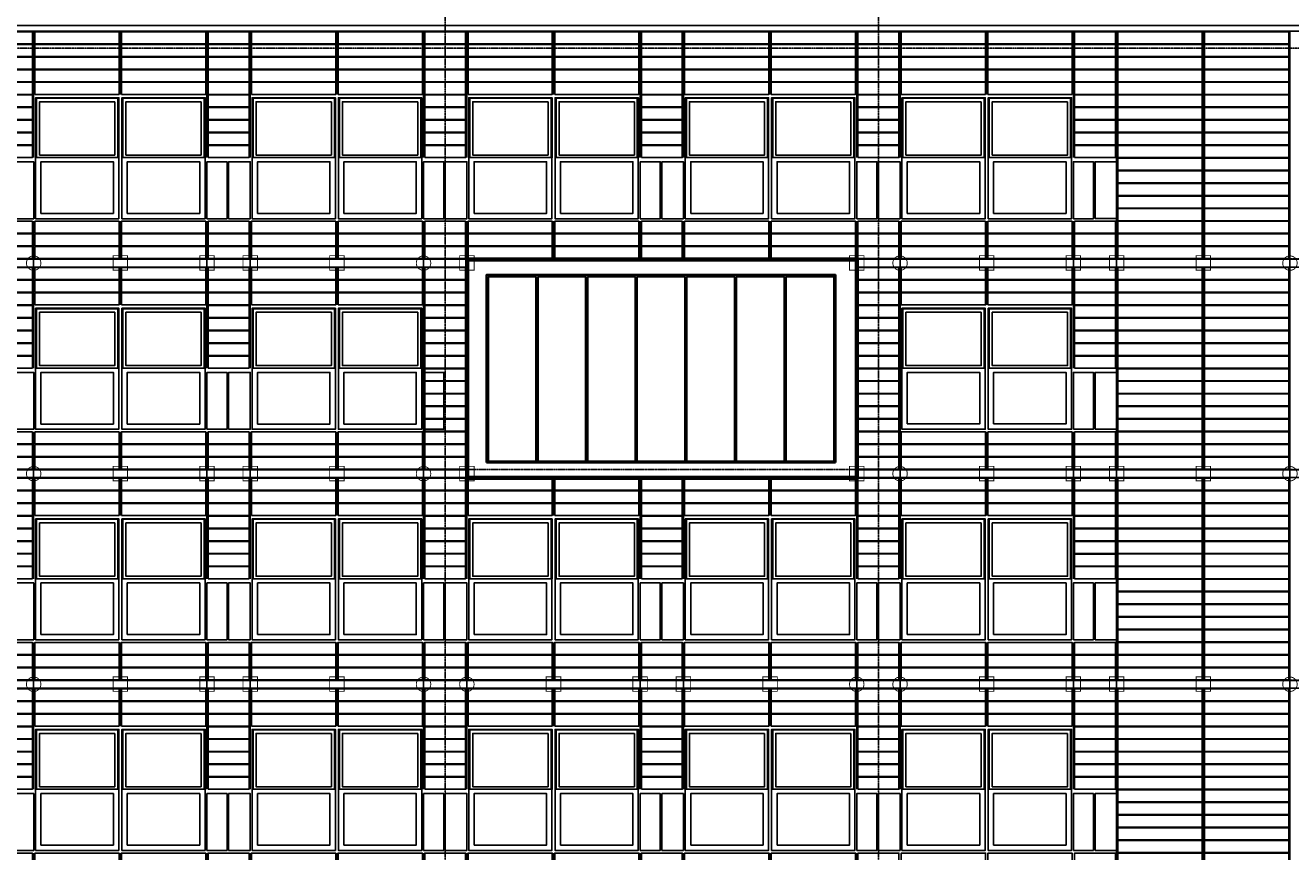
# Model space of a CAD drawing. Header units: millimetres. Extents: x -89870 to 271682, y -14857 to 84958.
# Tile 27 of 31: x 31321 to 52353, y 24698 to 38434. Entities that reach past the tile are written whole.
import ezdxf
from ezdxf.xclip import XClip

# ---------------------------------------------------------------- set-up
doc = ezdxf.new("R2010")
doc.units = ezdxf.units.MM
doc.header["$XCLIPFRAME"] = 0
doc.linetypes.add('DASHDOT', pattern=[25.4, 12.7, -6.35, 0, -6.35])
doc.linetypes.add('GESTRICHELTX2', pattern=[0.3, 0.2, -0.1])
for name, color, linetype in [('alu uprof', 3, 'Continuous'), ('alu vprof', 3, 'Continuous'), ('beugels', 3, 'Continuous'), ('keramiek', 1, 'Continuous'), ('kozijn', 2, 'Continuous'), ('maat', 1, 'Continuous'), ('stramien', 1, 'DASHDOT'), ('van arris', 253, 'Continuous')]:
    doc.layers.add(name, color=color, linetype=linetype)
doc.styles.add('dd', font='ddHelvetica45.ttf')
doc.dimstyles.new('DD-PEIL MAATVOERING', dxfattribs={"dimscale": 18, "dimtxt": 2, "dimasz": 3, "dimexe": 4, "dimexo": 4, "dimgap": 1, "dimtad": 2, "dimjust": 4, "dimtoh": 1, "dimdec": 0, "dimrnd": 1, "dimzin": 12, "dimdsep": 46, "dimtxsty": 'dd', "dimblk1": 'NONE', "dimblk2": 'PEIL +p', "dimsah": 1, "dimcen": 0, "dimse1": 1, "dimse2": 1, "dimsd1": 1, "dimsd2": 1, "dimclrd": 253, "dimclre": 253, "dimclrt": 7, "dimadec": 0, "dimazin": 0, "dimtfac": 1, "dimtdec": 0, "dimtofl": 0, "dimtmove": 0, "dimatfit": 0, "dimldrblk": 'NONE', "dimfxl": 0.5, "dimtfill": 1, "dimtolj": 1, "dimtzin": 0, "dimarcsym": 0})

# ---------------------------------------------------------------- blocks, each defined once
blk = doc.blocks.new('*U131')
at = {"layer": 'stramien', "color": 1, "ltscale": 0.5}
blk.add_lwpolyline([(0, 21501), (0, -21501)], dxfattribs=at)
blk = doc.blocks.new('*U130')
at = {"layer": 'stramien', "color": 0, "linetype": 'ByBlock', "lineweight": -2, "transparency": 16777216}
for p in [(7200, 0), (14400, 0)]:
    blk.add_blockref('*U131', p, dxfattribs=at)
blk = doc.blocks.new('*U58')
at = {"layer": 'keramiek'}
blk.add_lwpolyline([(-700, -100), (700, -100), (700, 100), (-700, 100)], close=True, dxfattribs=at)
blk = doc.blocks.new('*U59')
at = {"layer": 'keramiek', "color": 0, "linetype": 'ByBlock', "lineweight": -2, "transparency": 16777216}
for p in [(0, 210), (1440, 210), (0, 0), (1440, 0)]:
    blk.add_blockref('*U58', p, dxfattribs=at)
blk = doc.blocks.new('*U1')
at = {"layer": 'keramiek'}
blk.add_lwpolyline([(20, -100), (1420, -100), (1420, 100), (20, 100)], close=True, dxfattribs=at)
blk = doc.blocks.new('*U2')
at = {"layer": 'keramiek', "color": 0, "linetype": 'ByBlock', "lineweight": -2, "transparency": 16777216}
for p in [(0, 420), (1440, 420), (0, 210), (1440, 210), (0, 0), (1440, 0)]:
    blk.add_blockref('*U1', p, dxfattribs=at)
blk = doc.blocks.new('*U3')
at = {"layer": 'keramiek'}
blk.add_lwpolyline([(-340, -100), (340, -100), (340, 100), (-340, 100)], close=True, dxfattribs=at)
blk = doc.blocks.new('*U4')
at = {"layer": 'alu uprof', "color": 0, "linetype": 'ByBlock', "lineweight": -2, "transparency": 16777216}
for p in [(0, 420), (0, 210), (0, 0)]:
    blk.add_blockref('*U3', p, dxfattribs=at)
blk = doc.blocks.new('*U5')
at = {"layer": 'keramiek'}
blk.add_lwpolyline([(20, -100), (1420, -100), (1420, 100), (20, 100)], close=True, dxfattribs=at)
blk = doc.blocks.new('*U6')
at = {"layer": 'keramiek', "color": 0, "linetype": 'ByBlock', "lineweight": -2, "transparency": 16777216}
for p in [(0, 420), (1440, 420), (0, 210), (1440, 210), (0, 0), (1440, 0)]:
    blk.add_blockref('*U5', p, dxfattribs=at)
blk = doc.blocks.new('*U7')
at = {"layer": 'keramiek'}
blk.add_lwpolyline([(-340, -100), (340, -100), (340, 100), (-340, 100)], close=True, dxfattribs=at)
blk = doc.blocks.new('*U8')
at = {"layer": 'alu uprof', "color": 0, "linetype": 'ByBlock', "lineweight": -2, "transparency": 16777216}
for p in [(0, 1470), (0, 1260), (0, 1050), (0, 840), (0, 630), (0, 420), (0, 210), (0, 0)]:
    blk.add_blockref('*U7', p, dxfattribs=at)
blk = doc.blocks.new('keramiek N2')
at = {"layer": 'alu uprof'}
for name, p in [('*U8', (20059, 25836)), ('*U4', (20059, 24156))]:
    blk.add_blockref(name, p, dxfattribs=at)
at = {"layer": 'keramiek'}
for name, p in [('*U6', (16819, 26886)), ('*U2', (16819, 24156))]:
    blk.add_blockref(name, p, dxfattribs=at)
blk = doc.blocks.new('*U150')
at = {"layer": 'alu uprof'}
for points in [[(-1610, -1745), (1270, -1745), (1270, -1615), (-1610, -1615)], [(1270, -1745), (1990, -1745), (1990, -1615), (1270, -1615)]]:
    blk.add_lwpolyline(points, close=True, dxfattribs=at)
at = {"layer": 'alu vprof'}
for points in [[(-1610, 1745), (-1610, 75)], [(-1610, 1745), (-1610, 75)], [(-170, 1745), (-170, 1125)], [(1270, 1745), (1270, 75)], [(-1610, -985), (-1610, -1605)], [(-1610, -1605), (-1610, -985)], [(-170, -985), (-170, -1605)], [(1270, -985), (1270, -1605)]]:
    blk.add_lwpolyline(points, dxfattribs=at)
at = {"layer": 'alu uprof'}
blk.add_blockref('keramiek N2', (-18429, -25661), dxfattribs=at)
blk = doc.blocks.new('*U151')
at = {"layer": 'keramiek', "color": 0, "linetype": 'ByBlock', "lineweight": -2, "transparency": 16777216}
for p in [(21600, 7000), (25200, 7000), (28800, 7000), (21600, 3500), (25200, 3500), (28800, 3500), (21600, 0), (25200, 0), (28800, 0)]:
    blk.add_blockref('*U150', p, dxfattribs=at)
blk = doc.blocks.new('*U10')
at = {"layer": 'keramiek'}
blk.add_lwpolyline([(20, -100), (1420, -100), (1420, 100), (20, 100)], close=True, dxfattribs=at)
blk = doc.blocks.new('*U11')
at = {"layer": 'keramiek', "color": 0, "linetype": 'ByBlock', "lineweight": -2, "transparency": 16777216}
for p in [(0, 420), (1440, 420), (0, 210), (1440, 210), (0, 0), (1440, 0)]:
    blk.add_blockref('*U10', p, dxfattribs=at)
blk = doc.blocks.new('*U12')
at = {"layer": 'keramiek'}
blk.add_lwpolyline([(-340, -100), (340, -100), (340, 100), (-340, 100)], close=True, dxfattribs=at)
blk = doc.blocks.new('*U13')
at = {"layer": 'alu uprof', "color": 0, "linetype": 'ByBlock', "lineweight": -2, "transparency": 16777216}
for p in [(0, 420), (0, 210), (0, 0)]:
    blk.add_blockref('*U12', p, dxfattribs=at)
blk = doc.blocks.new('*U14')
at = {"layer": 'keramiek'}
blk.add_lwpolyline([(20, -100), (1420, -100), (1420, 100), (20, 100)], close=True, dxfattribs=at)
blk = doc.blocks.new('*U15')
at = {"layer": 'keramiek', "color": 0, "linetype": 'ByBlock', "lineweight": -2, "transparency": 16777216}
for p in [(0, 840), (1440, 840), (0, 630), (1440, 630), (0, 420), (1440, 420), (0, 210), (1440, 210), (0, 0), (1440, 0)]:
    blk.add_blockref('*U14', p, dxfattribs=at)
blk = doc.blocks.new('*U16')
at = {"layer": 'keramiek'}
blk.add_lwpolyline([(-340, -100), (340, -100), (340, 100), (-340, 100)], close=True, dxfattribs=at)
blk = doc.blocks.new('*U17')
at = {"layer": 'alu uprof', "color": 0, "linetype": 'ByBlock', "lineweight": -2, "transparency": 16777216}
for p in [(0, 1890), (0, 1680), (0, 1470), (0, 1260), (0, 1050), (0, 840), (0, 630), (0, 420), (0, 210), (0, 0)]:
    blk.add_blockref('*U16', p, dxfattribs=at)
blk = doc.blocks.new('keramiek N3')
at = {"layer": 'alu uprof'}
for name, p in [('*U17', (3220, 1780)), ('*U13', (3220, 100))]:
    blk.add_blockref(name, p, dxfattribs=at)
at = {"layer": 'keramiek'}
for name, p in [('*U15', (-20, 2830)), ('*U11', (-20, 100))]:
    blk.add_blockref(name, p, dxfattribs=at)
blk = doc.blocks.new('*U154')
at = {"layer": 'alu uprof'}
for points in [[(-1610, -1745), (1270, -1745), (1270, -1615), (-1610, -1615)], [(1270, -1745), (1990, -1745), (1990, -1615), (1270, -1615)]]:
    blk.add_lwpolyline(points, close=True, dxfattribs=at)
at = {"layer": 'alu vprof'}
for points in [[(-1610, 2165), (-1610, 75)], [(-170, 2165), (-170, 1125)], [(1270, 2165), (1270, 75)], [(-1610, 1745), (-1610, 75)], [(1270, 1745), (1270, 75)], [(-1610, -985), (-1610, -1605)], [(-1610, -1605), (-1610, -985)], [(-170, -985), (-170, -1605)], [(-170, -985), (-170, -1605)], [(1270, -985), (1270, -1605)], [(1270, -985), (1270, -1605)]]:
    blk.add_lwpolyline(points, dxfattribs=at)
at = {"layer": 'beugels', "color": 10}
blk.add_blockref('keramiek N3', (-1590, -1605), dxfattribs=at)
blk = doc.blocks.new('*U155')
at = {"layer": 'keramiek', "color": 0, "linetype": 'ByBlock', "lineweight": -2, "transparency": 16777216}
for p in [(21600, 0), (25200, 0), (28800, 0)]:
    blk.add_blockref('*U154', p, dxfattribs=at)
blk = doc.blocks.new('*U158')
at = {"layer": 'keramiek'}
blk.add_lwpolyline([(-700, -100), (700, -100), (700, 100), (-700, 100)], close=True, dxfattribs=at)
blk = doc.blocks.new('*U159')
at = {"layer": 'keramiek', "color": 0, "linetype": 'ByBlock', "lineweight": -2, "transparency": 16777216}
for p in [(0, 3150), (1440, 3150), (0, 2940), (1440, 2940), (0, 2730), (1440, 2730), (0, 2520), (1440, 2520), (0, 2310), (1440, 2310), (0, 2100), (1440, 2100), (0, 1890), (1440, 1890), (0, 1680), (1440, 1680), (0, 1470), (1440, 1470), (0, 1260), (1440, 1260), (0, 1050), (1440, 1050), (0, 840), (1440, 840), (0, 630), (1440, 630), (0, 420), (1440, 420), (0, 210), (1440, 210), (0, 0), (1440, 0)]:
    blk.add_blockref('*U158', p, dxfattribs=at)
blk = doc.blocks.new('*U180')
at = {"layer": 'keramiek'}
blk.add_lwpolyline([(-700, -100), (700, -100), (700, 100), (-700, 100)], close=True, dxfattribs=at)
blk = doc.blocks.new('*U181')
at = {"layer": 'keramiek', "color": 0, "linetype": 'ByBlock', "lineweight": -2, "transparency": 16777216}
for p in [(0, 3150), (1440, 3150), (0, 2940), (1440, 2940), (0, 2730), (1440, 2730), (0, 2520), (1440, 2520), (0, 2310), (1440, 2310), (0, 2100), (1440, 2100), (0, 1890), (1440, 1890), (0, 1680), (1440, 1680), (0, 1470), (1440, 1470), (0, 1260), (1440, 1260), (0, 1050), (1440, 1050), (0, 840), (1440, 840), (0, 630), (1440, 630), (0, 420), (1440, 420), (0, 210), (1440, 210), (0, 0), (1440, 0)]:
    blk.add_blockref('*U180', p, dxfattribs=at)
blk = doc.blocks.new('*U184')
at = {"layer": 'keramiek'}
blk.add_lwpolyline([(-700, -100), (700, -100), (700, 100), (-700, 100)], close=True, dxfattribs=at)
blk = doc.blocks.new('*U185')
at = {"layer": 'keramiek', "color": 0, "linetype": 'ByBlock', "lineweight": -2, "transparency": 16777216}
for p in [(0, 3150), (1440, 3150), (0, 2940), (1440, 2940), (0, 2730), (1440, 2730), (0, 2520), (1440, 2520), (0, 2310), (1440, 2310), (0, 2100), (1440, 2100), (0, 1890), (1440, 1890), (0, 1680), (1440, 1680), (0, 1470), (1440, 1470), (0, 1260), (1440, 1260), (0, 1050), (1440, 1050), (0, 840), (1440, 840), (0, 630), (1440, 630), (0, 420), (1440, 420), (0, 210), (1440, 210), (0, 0), (1440, 0)]:
    blk.add_blockref('*U184', p, dxfattribs=at)
blk = doc.blocks.new('*U188')
at = {"layer": 'keramiek'}
blk.add_lwpolyline([(-700, -100), (700, -100), (700, 100), (-700, 100)], close=True, dxfattribs=at)
blk = doc.blocks.new('*U189')
at = {"layer": 'keramiek', "color": 0, "linetype": 'ByBlock', "lineweight": -2, "transparency": 16777216}
for p in [(0, 3150), (1440, 3150), (0, 2940), (1440, 2940), (0, 2730), (1440, 2730), (0, 2520), (1440, 2520), (0, 2310), (1440, 2310), (0, 2100), (1440, 2100), (0, 1890), (1440, 1890), (0, 1680), (1440, 1680), (0, 1470), (1440, 1470), (0, 1260), (1440, 1260), (0, 1050), (1440, 1050), (0, 840), (1440, 840), (0, 630), (1440, 630), (0, 420), (1440, 420), (0, 210), (1440, 210), (0, 0), (1440, 0)]:
    blk.add_blockref('*U188', p, dxfattribs=at)
blk = doc.blocks.new('*U233')
at = {"layer": 'alu uprof'}
for points in [[(-1610, -1745), (1270, -1745), (1270, -1615), (-1610, -1615)], [(1270, -1745), (1990, -1745), (1990, -1615), (1270, -1615)]]:
    blk.add_lwpolyline(points, close=True, dxfattribs=at)
at = {"layer": 'alu vprof'}
for points in [[(-1610, 1745), (-1610, 75)], [(-1610, 1745), (-1610, 75)], [(-170, 1745), (-170, 1125)], [(1270, 1745), (1270, 75)], [(-1610, -985), (-1610, -1605)], [(-1610, -1605), (-1610, -985)], [(-170, -985), (-170, -1605)], [(1270, -985), (1270, -1605)]]:
    blk.add_lwpolyline(points, dxfattribs=at)
at = {"layer": 'alu uprof'}
blk.add_blockref('keramiek N2', (-18429, -25661), dxfattribs=at)
blk = doc.blocks.new('*U232')
at = {"layer": 'keramiek', "color": 0, "linetype": 'ByBlock', "lineweight": -2, "transparency": 16777216}
for p in [(0, 3500), (3600, 3500), (0, 0), (3600, 0)]:
    blk.add_blockref('*U233', p, dxfattribs=at)
blk = doc.blocks.new('*U234')
at = {"layer": 'keramiek'}
blk.add_lwpolyline([(-340, -100), (340, -100), (340, 100), (-340, 100)], close=True, dxfattribs=at)
blk = doc.blocks.new('*U235')
at = {"layer": 'alu uprof', "color": 0, "linetype": 'ByBlock', "lineweight": -2, "transparency": 16777216}
for p in [(0, 3150), (0, 2940), (0, 2730), (0, 2520), (0, 2310), (0, 2100), (0, 1890), (0, 1680), (0, 1470), (0, 1260), (0, 1050), (0, 840), (0, 630), (0, 420), (0, 210), (0, 0)]:
    blk.add_blockref('*U234', p, dxfattribs=at)
blk = doc.blocks.new('*U236')
at = {"layer": 'keramiek'}
blk.add_lwpolyline([(-340, -100), (340, -100), (340, 100), (-340, 100)], close=True, dxfattribs=at)
blk = doc.blocks.new('*U237')
at = {"layer": 'alu uprof', "color": 0, "linetype": 'ByBlock', "lineweight": -2, "transparency": 16777216}
for p in [(0, 840), (0, 630), (0, 420), (0, 210), (0, 0)]:
    blk.add_blockref('*U236', p, dxfattribs=at)
blk = doc.blocks.new('kozijnen 1')
at = {"layer": 'kozijn', "color": 1}
for points in [[(-1409, 1016), (-1409, 2011), (-24, 2011), (-24, 1012)], [(1411, 1016), (1411, 2011), (26, 2011), (26, 1012)]]:
    blk.add_lwpolyline(points, dxfattribs=at)
at = {"layer": 'kozijn'}
for points in [[(-1391, 2003), (-41, 2003), (-41, 1016), (-1391, 1016)], [(-91, 1944), (-1342, 1944), (-1342, 1058), (-91, 1058)], [(43, 2003), (1393, 2003), (1393, 1016), (43, 1016)], [(1344, 1944), (93, 1944), (93, 1058), (1344, 1058)], [(-1799, 0), (-1439, 0), (-1439, 945), (-1799, 945)], [(-1409, 1016), (-25, 1016), (-25, 0), (-1409, 0)], [(-1319, 87), (-115, 87), (-115, 945), (-1319, 945)], [(26, 1016), (1410, 1016), (1410, 0), (26, 0)], [(116, 87), (1320, 87), (1320, 945), (116, 945)], [(1441, 0), (1775, 0), (1775, 945), (1441, 945)]]:
    blk.add_lwpolyline(points, close=True, dxfattribs=at)
blk = doc.blocks.new('*U368')
at = {"layer": 'kozijn'}
blk.add_blockref('kozijnen 1', (12, -1006), dxfattribs=at)
blk = doc.blocks.new('*U369')
at = {"layer": 'alu vprof', "color": 0, "linetype": 'ByBlock', "lineweight": -2, "transparency": 16777216}
for p in [(25200, 10500), (28800, 10500), (25200, 7000), (28800, 7000), (25200, 3500), (28800, 3500), (25200, 0), (28800, 0)]:
    blk.add_blockref('*U368', p, dxfattribs=at)
blk = doc.blocks.new('*U370')
at = {"layer": 'kozijn'}
blk.add_blockref('kozijnen 1', (12, -1006), dxfattribs=at)
blk = doc.blocks.new('*U371')
at = {"layer": 'alu vprof', "color": 0, "linetype": 'ByBlock', "lineweight": -2, "transparency": 16777216}
for p in [(0, 3500), (3600, 3500), (7200, 3500), (0, 0), (3600, 0), (7200, 0)]:
    blk.add_blockref('*U370', p, dxfattribs=at)
blk = doc.blocks.new('*U372')
at = {"layer": 'kozijn'}
blk.add_blockref('kozijnen 1', (12, -1006), dxfattribs=at)
blk = doc.blocks.new('*U373')
at = {"layer": 'alu vprof', "color": 0, "linetype": 'ByBlock', "lineweight": -2, "transparency": 16777216}
for p in [(0, 0), (3600, 0), (7200, 0)]:
    blk.add_blockref('*U372', p, dxfattribs=at)
blk = doc.blocks.new('vanarris zuid')
at = {"layer": 'van arris', "lineweight": 50}
for p, q in [((36360, 11055), (36360, 14685)), ((36360, 14685), (42840, 14685)), ((42840, 14685), (42840, 11055)), ((42840, 11055), (36360, 11055))]:
    blk.add_line(p, q, dxfattribs=at)
at = {"layer": 'van arris', "lineweight": 70}
for p, q in [((36360, 11055), (36360, 14685)), ((36360, 14685), (42840, 14685)), ((42840, 14685), (42840, 11055)), ((42840, 11055), (36360, 11055))]:
    blk.add_line(p, q, dxfattribs=at)
at = {"layer": 'van arris', "lineweight": 35}
for p, q in [((36685, 11310), (36685, 14430)), ((36685, 14430), (42485, 14430)), ((36710, 14405), (36710, 11325)), ((36710, 14405), (37510, 14405)), ((37510, 14405), (37510, 11325)), ((37535, 14405), (37535, 11325)), ((37535, 14405), (38335, 14405)), ((38335, 14405), (38335, 11325)), ((38360, 14405), (38360, 11325)), ((38360, 14405), (39160, 14405)), ((39160, 14405), (39160, 11325)), ((39185, 14405), (39185, 11325)), ((39185, 14405), (39985, 14405)), ((39985, 14405), (39985, 11325)), ((40010, 14405), (40010, 11325)), ((40010, 14405), (40810, 14405)), ((40810, 14405), (40810, 11325)), ((40835, 14405), (40835, 11325)), ((40835, 14405), (41635, 14405)), ((41635, 14405), (41635, 11325)), ((41660, 14405), (41660, 11325)), ((41660, 14405), (42460, 14405)), ((42460, 14405), (42460, 11325)), ((42485, 11310), (42485, 14430)), ((36685, 11310), (42485, 11310)), ((36710, 11325), (37510, 11325)), ((37535, 11325), (38335, 11325)), ((38360, 11325), (39160, 11325)), ((39185, 11325), (39985, 11325)), ((40010, 11325), (40810, 11325)), ((40835, 11325), (41635, 11325)), ((41660, 11325), (42460, 11325))]:
    blk.add_line(p, q, dxfattribs=at)
blk = doc.blocks.new('PEIL +p')
blk.add_line((0, 0.5), (0, -0.5))
blk.add_lwpolyline([(0, 0, 0, 1, 0), (1, 0, 1, 1, 0)], format="xyseb")
blk.add_lwpolyline([(0, 0), (1, -0.5), (1, 0.5), (0, 0)], close=True)
blk = doc.blocks.new('*D526')
at = {"layer": 'Defpoints', "color": 0, "transparency": 16777216}
for p in [(23900, 48931), (55403, 48931), (52700, 17051)]:
    blk.add_point(p, dxfattribs=at)
at = {"layer": 'maat', "color": 253, "linetype": 'GESTRICHELTX2', "lineweight": -2, "transparency": 16777216}
blk.add_line((55403, 17051), (55403, 48631), dxfattribs=at)
at = {"layer": 'maat', "color": 253, "lineweight": -2, "transparency": 16777216, "xscale": 300, "yscale": 300, "zscale": 300, "rotation": 90}
blk.add_blockref('PEIL +p', (55403, 48931), dxfattribs=at)
at = {"layer": 'maat', "color": 7, "transparency": 16777216, "insert": (56486, 49158), "char_height": 200, "attachment_point": 5, "style": 'dd', "bg_fill": 3, "box_fill_scale": 1.1, "bg_fill_color": 256, "bg_fill_true_color": 13158600, "bg_fill_transparency": 0}
blk.add_mtext('\\A1;31880 +p', dxfattribs=at)
blk = doc.blocks.new('_NONE')
at = {"color": 0, "linetype": 'ByBlock'}
blk.add_circle((0, 0), 0.25, dxfattribs=at)

msp = doc.modelspace()

# ---------------------------------------------------------------- linework, layer by layer
at = {"layer": 'alu uprof'}
for points in [[(53600.2, 38336.2), (1400.2, 38336.2), (1400.2, 38431.2), (53600.2, 38431.2)], [(38660.2, 30916.2), (45140.2, 30916.2), (45140.2, 34546.2), (38660.2, 34546.2)], [(45140.2, 34416.2), (45860.2, 34416.2), (45860.2, 34546.2), (45140.2, 34546.2)], [(45860.2, 34416.2), (48740.2, 34416.2), (48740.2, 34546.2), (45860.2, 34546.2)], [(49460.2, 34416.2), (48740.2, 34416.2), (48740.2, 34546.2), (49460.2, 34546.2)], [(52340.2, 34416.2), (49460.2, 34416.2), (49460.2, 34546.2), (52340.2, 34546.2)], [(52700.2, 34416.2), (52340.2, 34416.2), (52340.2, 34546.2), (52700.2, 34546.2)], [(38985.2, 31171.2), (44785.2, 31171.2), (44785.2, 34291.2), (38985.2, 34291.2)], [(45140.2, 30916.2), (45860.2, 30916.2), (45860.2, 31046.2), (45140.2, 31046.2)], [(45860.2, 30916.2), (48740.2, 30916.2), (48740.2, 31046.2), (45860.2, 31046.2)], [(49460.2, 30916.2), (48740.2, 30916.2), (48740.2, 31046.2), (49460.2, 31046.2)], [(52340.2, 30916.2), (49460.2, 30916.2), (49460.2, 31046.2), (52340.2, 31046.2)], [(52700.2, 30916.2), (52340.2, 30916.2), (52340.2, 31046.2), (52700.2, 31046.2)], [(45860.2, 27416.2), (48740.2, 27416.2), (48740.2, 27546.2), (45860.2, 27546.2)], [(49460.2, 27416.2), (48740.2, 27416.2), (48740.2, 27546.2), (49460.2, 27546.2)], [(52340.2, 27416.2), (49460.2, 27416.2), (49460.2, 27546.2), (52340.2, 27546.2)], [(52700.2, 27416.2), (52340.2, 27416.2), (52340.2, 27546.2), (52700.2, 27546.2)]]:
    msp.add_lwpolyline(points, close=True, dxfattribs=at)
for points in [[(49460.2, 34556.2), (49460.2, 38326.2)], [(50900.2, 34556.2), (50900.2, 38326.2)], [(52340.2, 34548.2), (52340.2, 38326.2)], [(49460.2, 34406.2), (49460.2, 31056.2)], [(50900.2, 34406.2), (50900.2, 31056.2)], [(52340.2, 34406.2), (52340.2, 31056.2)], [(49460.2, 30906.2), (49460.2, 27556.2)], [(50900.2, 30906.2), (50900.2, 27556.2)], [(52340.2, 30906.2), (52340.2, 27556.2)], [(49460.2, 27406.2), (49460.2, 24056.2)], [(50900.2, 27406.2), (50900.2, 24056.2)], [(52340.2, 27406.2), (52340.2, 24056.2)]]:
    msp.add_lwpolyline(points, dxfattribs=at)
at = {"layer": 'alu vprof'}
for points in [[(38660.2, 38326.2), (38660.2, 36236.2)], [(40100.2, 38326.2), (40100.2, 37286.2)], [(41540.2, 38326.2), (41540.2, 36236.2)], [(42260.2, 38326.2), (42260.2, 36236.2)], [(43700.2, 38326.2), (43700.2, 37286.2)], [(45140.2, 38326.2), (45140.2, 36236.2)], [(45860.2, 38326.2), (45860.2, 36236.2)], [(47300.2, 38326.2), (47300.2, 37286.2)], [(48740.2, 38326.2), (48740.2, 36236.2)], [(38660.2, 37906.2), (38660.2, 36236.2)], [(41540.2, 37906.2), (41540.2, 36236.2)], [(42260.2, 37906.2), (42260.2, 36236.2)], [(45140.2, 37906.2), (45140.2, 36236.2)], [(45860.2, 37906.2), (45860.2, 36236.2)], [(38660.2, 35176.2), (38660.2, 34556.2)], [(38660.2, 34556.2), (38660.2, 35176.2)], [(40100.2, 35176.5), (40100.2, 34556.2)], [(40100.2, 35176.2), (40100.2, 34556.2)], [(41540.2, 35176.5), (41540.2, 34556.2)], [(41540.2, 35176.2), (41540.2, 34556.2)], [(42260.2, 35176.2), (42260.2, 34556.2)], [(42260.2, 34556.2), (42260.2, 35176.2)], [(43700.2, 35176.5), (43700.2, 34556.2)], [(43700.2, 35176.2), (43700.2, 34556.2)], [(45140.2, 35176.5), (45140.2, 34556.2)], [(45140.2, 35176.2), (45140.2, 34556.2)], [(45860.2, 35176.2), (45860.2, 34556.2)], [(45860.2, 34556.2), (45860.2, 35176.2)], [(47300.2, 34556.2), (47300.2, 35176.2)], [(48740.2, 34556.2), (48740.2, 35176.2)], [(45860.2, 34406.2), (45860.2, 32736.2)], [(45860.2, 34406.2), (45860.2, 32736.2)], [(47300.2, 34406.2), (47300.2, 33786.2)], [(48740.2, 34406.2), (48740.2, 32736.2)], [(37940.2, 31676.2), (37940.2, 32736.2)], [(45860.2, 31676.2), (45860.2, 32736.2)], [(45860.2, 31676.2), (45860.2, 31056.2)], [(45860.2, 31056.2), (45860.2, 31676.2)], [(47300.2, 31676.2), (47300.2, 31056.2)], [(48740.2, 31676.2), (48740.2, 31056.2)], [(45860.2, 30906.2), (45860.2, 29236.2)], [(45860.2, 30906.2), (45860.2, 29236.2)], [(47300.2, 30906.2), (47300.2, 30286.2)], [(48740.2, 30906.2), (48740.2, 29236.2)], [(45860.2, 28176.2), (45860.2, 27556.2)], [(45860.2, 27556.2), (45860.2, 28176.2)], [(47300.2, 28176.2), (47300.2, 27556.2)], [(48740.2, 28176.2), (48740.2, 27556.2)], [(45860.2, 27406.2), (45860.2, 25736.2)], [(45860.2, 27406.2), (45860.2, 25736.2)], [(47300.2, 27406.2), (47300.2, 26786.2)], [(48740.2, 27406.2), (48740.2, 25736.2)]]:
    msp.add_lwpolyline(points, dxfattribs=at)
at = {"layer": 'beugels', "color": 10, "const_width": 15}
for points in [[(31340.1, 34482.1, -0.4120639), (31460.2, 34601.3, -0.4123618), (31580.3, 34481.9, -0.4160677), (31460.2, 34361.1, -0.4163665)], [(37820.1, 34482.1, -0.4120639), (37940.2, 34601.3, -0.4123618), (38060.3, 34481.9, -0.4160677), (37940.2, 34361.1, -0.4163665)], [(45740.1, 34482.1, -0.4120639), (45860.2, 34601.3, -0.4123618), (45980.3, 34481.9, -0.4160677), (45860.2, 34361.1, -0.4163665)], [(52220.1, 34482.1, -0.4120639), (52340.2, 34601.3, -0.4123618), (52460.3, 34481.9, -0.4160677), (52340.2, 34361.1, -0.4163665)], [(31340.1, 30982.1, -0.4120639), (31460.2, 31101.3, -0.4123618), (31580.3, 30981.9, -0.4160677), (31460.2, 30861.1, -0.4163665)], [(37820.1, 30982.1, -0.4120639), (37940.2, 31101.3, -0.4123618), (38060.3, 30981.9, -0.4160677), (37940.2, 30861.1, -0.4163665)], [(45740.1, 30982.1, -0.4120639), (45860.2, 31101.3, -0.4123618), (45980.3, 30981.9, -0.4160677), (45860.2, 30861.1, -0.4163665)], [(52220.1, 30982.1, -0.4120639), (52340.2, 31101.3, -0.4123618), (52460.3, 30981.9, -0.4160677), (52340.2, 30861.1, -0.4163665)], [(31340.1, 27482.1, -0.4120639), (31460.2, 27601.3, -0.4123618), (31580.3, 27481.9, -0.4160677), (31460.2, 27361.1, -0.4163665)], [(37820.1, 27482.1, -0.4120639), (37940.2, 27601.3, -0.4123618), (38060.3, 27481.9, -0.4160677), (37940.2, 27361.1, -0.4163665)], [(38540.1, 27482.1, -0.4120639), (38660.2, 27601.3, -0.4123618), (38780.3, 27481.9, -0.4160677), (38660.2, 27361.1, -0.4163665)], [(45020.1, 27482.1, -0.4120639), (45140.2, 27601.3, -0.4123618), (45260.3, 27481.9, -0.4160677), (45140.2, 27361.1, -0.4163665)], [(45740.1, 27482.1, -0.4120639), (45860.2, 27601.3, -0.4123618), (45980.3, 27481.9, -0.4160677), (45860.2, 27361.1, -0.4163665)], [(52220.1, 27482.1, -0.4120639), (52340.2, 27601.3, -0.4123618), (52460.3, 27481.9, -0.4160677), (52340.2, 27361.1, -0.4163665)]]:
    msp.add_lwpolyline(points, format="xyb", close=True, dxfattribs=at)
at = {"layer": 'beugels', "color": 10, "const_width": 10}
for points in [[(31460.2, 34416.2), (31460.2, 34546.2)], [(34340.2, 34416.2), (34340.2, 34546.2)], [(35060.2, 34416.2), (35060.2, 34546.2)], [(37940.2, 34416.2), (37940.2, 34546.2)], [(38660.2, 34416.2), (38660.2, 34546.2)], [(45140.2, 34416.2), (45140.2, 34546.2)], [(45860.2, 34416.2), (45860.2, 34546.2)], [(48740.2, 34416.2), (48740.2, 34546.2)], [(49460.2, 34416.2), (49460.2, 34546.2)], [(52340.2, 34416.2), (52340.2, 34546.2)], [(31460.2, 30916.2), (31460.2, 31046.2)], [(34340.2, 30916.2), (34340.2, 31046.2)], [(35060.2, 30916.2), (35060.2, 31046.2)], [(37940.2, 30916.2), (37940.2, 31046.2)], [(38660.2, 30916.2), (38660.2, 31046.2)], [(45140.2, 30916.2), (45140.2, 31046.2)], [(45860.2, 30916.2), (45860.2, 31046.2)], [(48740.2, 30916.2), (48740.2, 31046.2)], [(49460.2, 30916.2), (49460.2, 31046.2)], [(52340.2, 30916.2), (52340.2, 31046.2)], [(31460.2, 27416.2), (31460.2, 27546.2)], [(34340.2, 27416.2), (34340.2, 27546.2)], [(35060.2, 27416.2), (35060.2, 27546.2)], [(37940.2, 27416.2), (37940.2, 27546.2)], [(38660.2, 27416.2), (38660.2, 27546.2)], [(41540.2, 27416.2), (41540.2, 27546.2)], [(42260.2, 27416.2), (42260.2, 27546.2)], [(45140.2, 27416.2), (45140.2, 27546.2)], [(45860.2, 27416.2), (45860.2, 27546.2)], [(48740.2, 27416.2), (48740.2, 27546.2)], [(49460.2, 27416.2), (49460.2, 27546.2)], [(52340.2, 27416.2), (52340.2, 27546.2)]]:
    msp.add_lwpolyline(points, dxfattribs=at)
at = {"layer": 'beugels', "color": 93, "const_width": 15}
for points in [[(32780.3, 34364.1), (33020.3, 34364.1), (33020.3, 34604.1), (32780.3, 34604.1)], [(34220.3, 34364.1), (34460.3, 34364.1), (34460.3, 34604.1), (34220.3, 34604.1)], [(34940.3, 34364.1), (35180.3, 34364.1), (35180.3, 34604.1), (34940.3, 34604.1)], [(36380.3, 34364.1), (36620.3, 34364.1), (36620.3, 34604.1), (36380.3, 34604.1)], [(38540.3, 34364.1), (38780.3, 34364.1), (38780.3, 34604.1), (38540.3, 34604.1)], [(45020.3, 34364.1), (45260.3, 34364.1), (45260.3, 34604.1), (45020.3, 34604.1)], [(47180.3, 34364.1), (47420.3, 34364.1), (47420.3, 34604.1), (47180.3, 34604.1)], [(48620.3, 34364.1), (48860.3, 34364.1), (48860.3, 34604.1), (48620.3, 34604.1)], [(49340.3, 34364.1), (49580.3, 34364.1), (49580.3, 34604.1), (49340.3, 34604.1)], [(50780.3, 34364.1), (51020.3, 34364.1), (51020.3, 34604.1), (50780.3, 34604.1)], [(32780.3, 30864.1), (33020.3, 30864.1), (33020.3, 31104.1), (32780.3, 31104.1)], [(34220.3, 30864.1), (34460.3, 30864.1), (34460.3, 31104.1), (34220.3, 31104.1)], [(34940.3, 30864.1), (35180.3, 30864.1), (35180.3, 31104.1), (34940.3, 31104.1)], [(36380.3, 30864.1), (36620.3, 30864.1), (36620.3, 31104.1), (36380.3, 31104.1)], [(38540.3, 30864.1), (38780.3, 30864.1), (38780.3, 31104.1), (38540.3, 31104.1)], [(45020.3, 30864.1), (45260.3, 30864.1), (45260.3, 31104.1), (45020.3, 31104.1)], [(47180.3, 30864.1), (47420.3, 30864.1), (47420.3, 31104.1), (47180.3, 31104.1)], [(48620.3, 30864.1), (48860.3, 30864.1), (48860.3, 31104.1), (48620.3, 31104.1)], [(49340.3, 30864.1), (49580.3, 30864.1), (49580.3, 31104.1), (49340.3, 31104.1)], [(50780.3, 30864.1), (51020.3, 30864.1), (51020.3, 31104.1), (50780.3, 31104.1)], [(32780.3, 27364.1), (33020.3, 27364.1), (33020.3, 27604.1), (32780.3, 27604.1)], [(34220.3, 27364.1), (34460.3, 27364.1), (34460.3, 27604.1), (34220.3, 27604.1)], [(34940.3, 27364.1), (35180.3, 27364.1), (35180.3, 27604.1), (34940.3, 27604.1)], [(36380.3, 27364.1), (36620.3, 27364.1), (36620.3, 27604.1), (36380.3, 27604.1)], [(39980.3, 27364.1), (40220.3, 27364.1), (40220.3, 27604.1), (39980.3, 27604.1)], [(41420.3, 27364.1), (41660.3, 27364.1), (41660.3, 27604.1), (41420.3, 27604.1)], [(42140.3, 27364.1), (42380.3, 27364.1), (42380.3, 27604.1), (42140.3, 27604.1)], [(43580.3, 27364.1), (43820.3, 27364.1), (43820.3, 27604.1), (43580.3, 27604.1)], [(47180.3, 27364.1), (47420.3, 27364.1), (47420.3, 27604.1), (47180.3, 27604.1)], [(48620.3, 27364.1), (48860.3, 27364.1), (48860.3, 27604.1), (48620.3, 27604.1)], [(49340.3, 27364.1), (49580.3, 27364.1), (49580.3, 27604.1), (49340.3, 27604.1)], [(50780.3, 27364.1), (51020.3, 27364.1), (51020.3, 27604.1), (50780.3, 27604.1)]]:
    msp.add_lwpolyline(points, close=True, dxfattribs=at)
at = {"layer": 'kozijn'}
for points in [[(49100.9, 35220.2), (49460.9, 35220.2), (49460.9, 36165.2), (49100.9, 36165.2)], [(49100.9, 31720.2), (49460.9, 31720.2), (49460.9, 32665.2), (49100.9, 32665.2)], [(49100.9, 28220.2), (49460.9, 28220.2), (49460.9, 29165.2), (49100.9, 29165.2)], [(49100.9, 24720.2), (49460.9, 24720.2), (49460.9, 25665.2), (49100.9, 25665.2)]]:
    msp.add_lwpolyline(points, close=True, dxfattribs=at)
at = {"layer": 'stramien', "color": 1, "ltscale": 0.5}
for points in [[(61288.7, 38051.2), (59.1, 38051.2)], [(61288.7, 34551.2), (59.1, 34551.2)], [(61288.7, 31051.2), (59.1, 31051.2)], [(61288.7, 27551.2), (59.1, 27551.2)]]:
    msp.add_lwpolyline(points, dxfattribs=at)

# ---------------------------------------------------------------- block references
at = {"layer": 'alu uprof'}
for name, p in [('*U235', (45500.2, 31156.2)), ('keramiek N2', (29041.3, 7000)), ('*U237', (38300.2, 31786.2)), ('keramiek N2', (29041.3, 3500)), ('keramiek N2', (29041.3, 0))]:
    msp.add_blockref(name, p, dxfattribs=at)
at = {"layer": 'alu vprof'}
for name, p in [('*U369', (7687.9, 25725.7)), ('*U373', (40087.9, 36225.7)), ('*U371', (40087.9, 25725.7))]:
    msp.add_blockref(name, p, dxfattribs=at)
at = {"layer": 'beugels', "color": 10}
for p in [(38680.2, 34556.2), (42280.2, 34556.2), (45880.2, 34556.2)]:
    msp.add_blockref('keramiek N3', p, dxfattribs=at)
at = {"layer": 'keramiek'}
for name, p in [('*U155', (7870.2, 36161.2)), ('*U151', (7870.2, 25661.2)), ('*U232', (40270.2, 25661.2))]:
    msp.add_blockref(name, p, dxfattribs=at)
at = {"layer": 'keramiek', "xscale": -1}
for name, p in [('*U59', (51620.2, 38016.2)), ('*U189', (51620.2, 34656.2)), ('*U185', (51620.2, 31156.2)), ('*U181', (51620.2, 27656.2)), ('*U159', (51620.2, 24156.2))]:
    msp.add_blockref(name, p, dxfattribs=at)
at = {"layer": 'kozijn'}
ref = msp.add_blockref('kozijnen 1', (47299.9, 31720.2), dxfattribs=at)
XClip(ref).set_block_clipping_path([(-1421.7568317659, -22.4443905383), (1906.2243685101, 2176.083445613)])
at = {"layer": 'stramien', "xscale": -1}
msp.add_blockref('*U130', (52700.2, 34367.5), dxfattribs=at)
at = {"layer": 'van arris'}
msp.add_blockref('vanarris zuid', (2302.7, 19856.2), dxfattribs=at)

# ---------------------------------------------------------------- next in the draw order: dimensions: what is measured, and where the dimension line sits
at = {"layer": 'maat'}
dim = msp.add_linear_dim(base=(55402.6, 48931.2), p1=(52700.2, 17051.2), p2=(23900.2, 48931.2), angle=90, dimstyle='DD-PEIL MAATVOERING', override={"dimpost": ' +p'}, dxfattribs=at)
dim.commit()
dim.dimension.update_dxf_attribs({"geometry": '*D526', "text_midpoint": (56486.2, 49157.9)})

doc.saveas('drawing.dxf')
